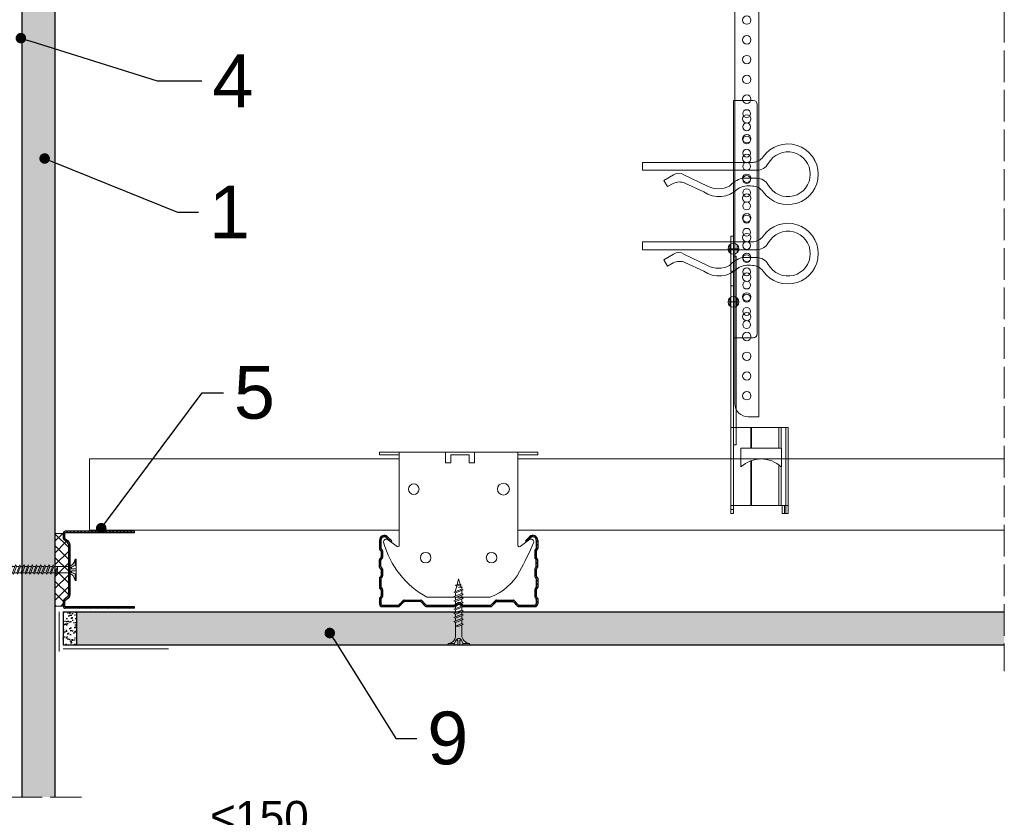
# Model space of a CAD drawing. Header units: millimetres. Extents: x -1515 to 3051, y -92 to 2830.
# Tile 29 of 30: x 2628 to 3001, y 2329 to 2631. Entities that reach past the tile are written whole.
import ezdxf
from ezdxf import colors
from ezdxf.entities.mleader import LeaderData, LeaderLine
from ezdxf.math import Vec2, Vec3

# ---------------------------------------------------------------- set-up
doc = ezdxf.new("R2010")
doc.units = ezdxf.units.MM
doc.linetypes.add('ACAD_ISO02W100', pattern=[15, 12, -3])
for name, color, linetype, lineweight in [('_RIGIPS AKCESORIA', 7, 'Continuous', 18), ('_RIGIPS G-K', 7, 'Continuous', 25), ('_RIGIPS PROFIL', 7, 'Continuous', 18), ('KRESKOWANIE', 7, 'Continuous', 9), ('PRZERYWANA', 7, 'ACAD_ISO02W100', 9)]:
    doc.layers.add(name, color=color, linetype=linetype, lineweight=lineweight)
doc.styles.get("Standard").update_dxf_attribs({"font": 'arial.ttf'})
doc.dimstyles.new('ISO-25', dxfattribs={"dimtxt": 2.5, "dimasz": 2.5, "dimexe": 1.25, "dimexo": 0.625, "dimtad": 1, "dimtxsty": 'Standard', "dimcen": 2.5, "dimadec": 0, "dimazin": 0, "dimtfac": 1, "dimtmove": 0, "dimatfit": 3, "dimfxl": 1, "dimarcsym": 0})

# ---------------------------------------------------------------- blocks, each defined once
blk = doc.blocks.new('TN 25')
at = {"layer": '_RIGIPS AKCESORIA'}
for p, q in [((0, -0.84), (0, 7.16)), ((0, 7.16), (0.46, 7.16)), ((0.46, 4.78), (0, 4.78)), ((0.46, 7.16), (0.46, 4.78)), ((1.77, 3.5), (1.77, 4.2)), ((3.02, 4.46), (8.47, 4.46)), ((7.12, 4.46), (7.12, 3.18)), ((8.03, 2.01), (7.12, 4.46)), ((8.47, 4.46), (8.79, 5)), ((9.61, 1.51), (8.47, 4.46)), ((8.79, 5), (9.93, 2.01)), ((9, 4.46), (10.1, 4.46)), ((10.1, 4.46), (10.41, 5)), ((11.23, 1.51), (10.1, 4.46)), ((10.41, 5), (11.56, 2.01)), ((10.62, 4.46), (11.67, 4.46)), ((11.67, 4.46), (11.99, 5)), ((12.81, 1.51), (11.67, 4.46)), ((11.99, 5), (13.14, 2.01)), ((12.2, 4.46), (13.21, 4.46)), ((13.21, 4.46), (13.52, 5)), ((14.34, 1.51), (13.21, 4.46)), ((13.52, 5), (14.67, 2.01)), ((13.73, 4.46), (14.8, 4.46)), ((14.8, 4.46), (15.12, 5)), ((15.94, 1.51), (14.8, 4.46)), ((15.12, 5), (16.26, 2.01)), ((15.33, 4.46), (16.42, 4.46)), ((16.42, 4.46), (16.73, 5)), ((17.55, 1.51), (16.42, 4.46)), ((16.73, 5), (17.88, 2.01)), ((16.94, 4.46), (17.99, 4.46)), ((17.99, 4.46), (18.31, 5)), ((19.13, 1.51), (17.99, 4.46)), ((18.31, 5), (19.45, 2.01)), ((18.52, 4.46), (19.68, 4.46)), ((19.68, 4.46), (20, 5)), ((20.82, 1.51), (19.68, 4.46)), ((20, 5), (21.14, 2.01)), ((20.21, 4.46), (20.7, 4.46)), ((20.7, 4.46), (22.28, 3.98)), ((22.28, 3.98), (22.56, 4.37)), ((22.7, 2.36), (22.28, 3.98)), ((22.56, 4.37), (23.03, 2.71)), ((22.71, 3.85), (25, 3.24)), ((0, 3.5), (1.77, 3.5)), ((0, 2.83), (1.77, 2.83)), ((0.46, 1.64), (0, 1.64)), ((0.46, -0.84), (0.46, 1.64)), ((1.77, 2.83), (1.77, 2.18)), ((7.49, 2.01), (3.55, 2.01)), ((7.12, 3.18), (7.65, 1.53)), ((7.65, 1.53), (8.03, 2.01)), ((9.41, 2.01), (8.03, 2.01)), ((9.93, 2.01), (9.61, 1.51)), ((11.04, 2.01), (9.93, 2.01)), ((11.56, 2.01), (11.23, 1.51)), ((12.61, 2.01), (11.56, 2.01)), ((13.14, 2.01), (12.81, 1.51)), ((14.15, 2.01), (13.14, 2.01)), ((14.67, 2.01), (14.34, 1.51)), ((15.74, 2.01), (14.67, 2.01)), ((16.26, 2.01), (15.94, 1.51)), ((17.36, 2.01), (16.26, 2.01)), ((17.88, 2.01), (17.55, 1.51)), ((18.93, 2.01), (17.88, 2.01)), ((19.45, 2.01), (19.13, 1.51)), ((19.45, 2.01), (20.62, 2.01)), ((21.14, 2.01), (20.82, 1.51)), ((21.14, 2.01), (21.81, 2.12)), ((21.85, 1.83), (21.67, 3.28)), ((21.67, 3.28), (22.14, 2.4)), ((22.14, 2.4), (21.85, 1.83)), ((22.7, 2.36), (22.14, 2.4)), ((23.03, 2.71), (22.7, 2.36)), ((25, 3.24), (23.03, 2.71)), ((0, -0.84), (0.46, -0.84))]:
    blk.add_line(p, q, dxfattribs=at)
for centre, major_axis, ratio, start_param, end_param in [((3.09, 7.67), (0.17, 3.2), 0.826134, 1.773653, 3.180586), ((-0.04, 0.9), (0, 3.93), 0.848176, -0.720942, -0.151112), ((1.66, 3.18), (0, 0.895), 0.848176, -1.552777, -0.720942), ((3.37, -1.57), (0.28, 3.57), 0.832181, 0.035984, 1.430787), ((-2.73, 15.91), (0, 14.76), 0.848176, 3.399396, 3.475072), ((0.59, 4.62), (0, 2.81), 0.848176, 3.475072, 3.862535), ((1.66, 3.18), (0, 0.895), 0.848176, 3.862535, 4.730408)]:
    blk.add_ellipse(centre, major_axis=major_axis, ratio=ratio, start_param=start_param, end_param=end_param, dxfattribs=at)
blk = doc.blocks.new('CD 60 ULTRASTIL')
h = blk.add_hatch()
h.set_pattern_fill('ANSI31', color=256, scale=0.3, style=0)
h.paths.add_polyline_path([(542.88, 684.5, -0.302776), (543.49, 684.5), (544.54, 683.79, 0.148069), (544.85, 683.7), (555.42, 683.7, 0.198912), (555.81, 683.86), (557.38, 685.44, -0.198912), (557.77, 685.6), (563.59, 685.6, -0.198912), (563.98, 685.44), (565.55, 683.86, 0.198912), (565.94, 683.7), (572.18, 683.7, 0.414214), (573.18, 684.7), (573.18, 686.74, 0.198912), (573.02, 687.12), (572.74, 687.4, -0.198912), (572.58, 687.79), (572.58, 689.87, -0.198912), (572.74, 690.26), (573.02, 690.54, 0.198912), (573.18, 690.93), (573.18, 694.47, 0.198912), (573.02, 694.86), (572.74, 695.14, -0.198912), (572.58, 695.53), (572.58, 697.61, -0.198912), (572.74, 698), (573.02, 698.28, 0.198912), (573.18, 698.67), (573.18, 701.47, 0.198912), (573.02, 701.86), (572.74, 702.14, -0.198912), (572.58, 702.53), (572.58, 704.61, -0.198912), (572.74, 705), (573.02, 705.28, 0.198912), (573.18, 705.67), (573.18, 708.9, 0.666128), (570.12, 710.18), (568.55, 708.63), (568.93, 708.24), (570.5, 709.79, -0.666128), (572.63, 708.9), (572.63, 705.9, -0.198912), (572.47, 705.51), (572.19, 705.23, 0.198912), (572.03, 704.84), (572.03, 702.3, 0.198912), (572.19, 701.91), (572.47, 701.63, -0.198912), (572.63, 701.25), (572.63, 698.9, -0.198912), (572.47, 698.51), (572.19, 698.23, 0.198912), (572.03, 697.84), (572.03, 695.3, 0.198912), (572.19, 694.91), (572.47, 694.63, -0.198912), (572.63, 694.25), (572.63, 691.16, -0.198912), (572.47, 690.77), (572.19, 690.49, 0.198912), (572.03, 690.1), (572.03, 687.56, 0.198912), (572.19, 687.17), (572.47, 686.9, -0.198912), (572.63, 686.51), (572.63, 684.7, -0.414214), (572.18, 684.25), (566.17, 684.25, -0.198912), (565.78, 684.41), (564.2, 685.99, 0.198912), (563.82, 686.15), (557.55, 686.15, 0.198912), (557.16, 685.99), (555.58, 684.41, -0.198912), (555.19, 684.25), (545.01, 684.25, -0.148069), (544.71, 684.34), (543.49, 685.16, 0.302776), (542.88, 685.16), (541.65, 684.34, -0.148069), (541.35, 684.25), (531.17, 684.25, -0.198912), (530.78, 684.41), (529.2, 685.99, 0.198912), (528.82, 686.15), (522.55, 686.15, 0.198912), (522.16, 685.99), (520.58, 684.41, -0.198912), (520.19, 684.25), (514.18, 684.25, -0.414214), (513.73, 684.7), (513.73, 686.51, -0.198912), (513.89, 686.9), (514.17, 687.17, 0.198912), (514.33, 687.56), (514.33, 690.1, 0.198912), (514.17, 690.49), (513.89, 690.77, -0.198912), (513.73, 691.16), (513.73, 694.25, -0.198912), (513.89, 694.63), (514.17, 694.91, 0.198912), (514.33, 695.3), (514.33, 697.84, 0.198912), (514.17, 698.23), (513.89, 698.51, -0.198912), (513.73, 698.9), (513.73, 701.25, -0.198912), (513.89, 701.63), (514.17, 701.91, 0.198912), (514.33, 702.3), (514.33, 704.84, 0.198912), (514.17, 705.23), (513.89, 705.51, -0.198912), (513.73, 705.9), (513.73, 708.9, -0.666128), (515.86, 709.79), (517.43, 708.24), (517.81, 708.63), (516.25, 710.18, 0.666128), (513.18, 708.9), (513.18, 705.67, 0.198912), (513.34, 705.28), (513.62, 705, -0.198912), (513.78, 704.61), (513.78, 702.53, -0.198912), (513.62, 702.14), (513.34, 701.86, 0.198912), (513.18, 701.47), (513.18, 698.67, 0.198912), (513.34, 698.28), (513.62, 698, -0.198912), (513.78, 697.61), (513.78, 695.53, -0.198912), (513.62, 695.14), (513.34, 694.86, 0.198912), (513.18, 694.47), (513.18, 690.93, 0.198912), (513.34, 690.54), (513.62, 690.26, -0.198912), (513.78, 689.87), (513.78, 687.79, -0.198912), (513.62, 687.4), (513.34, 687.12, 0.198912), (513.18, 686.74), (513.18, 684.7, 0.414214), (514.18, 683.7), (520.42, 683.7, 0.198912), (520.81, 683.86), (522.38, 685.44, -0.198912), (522.77, 685.6), (528.59, 685.6, -0.198912), (528.98, 685.44), (530.55, 683.86, 0.198912), (530.94, 683.7), (541.51, 683.7, 0.148069), (541.82, 683.79)])
for p, q in [((515.86, 709.79), (517.43, 708.24)), ((516.25, 710.18), (517.81, 708.63)), ((570.12, 710.18), (568.55, 708.63)), ((570.5, 709.79), (568.93, 708.24)), ((513.18, 708.9), (513.18, 705.67)), ((513.73, 708.9), (513.73, 705.9)), ((517.43, 708.24), (517.81, 708.63)), ((568.93, 708.24), (568.55, 708.63)), ((572.63, 708.9), (572.63, 705.9)), ((573.18, 708.9), (573.18, 705.67)), ((513.34, 705.28), (513.62, 705)), ((513.78, 704.61), (513.78, 702.53)), ((513.89, 705.51), (514.17, 705.23)), ((514.33, 704.84), (514.33, 702.3)), ((572.03, 704.84), (572.03, 702.3)), ((572.47, 705.51), (572.19, 705.23)), ((572.58, 704.61), (572.58, 702.53)), ((573.02, 705.28), (572.74, 705)), ((513.18, 698.67), (513.18, 701.47)), ((513.34, 701.86), (513.62, 702.14)), ((513.73, 698.9), (513.73, 701.25)), ((513.89, 701.63), (514.17, 701.91)), ((513.89, 698.51), (514.17, 698.23)), ((572.47, 701.63), (572.19, 701.91)), ((572.47, 698.51), (572.19, 698.23)), ((572.63, 698.9), (572.63, 701.25)), ((573.02, 701.86), (572.74, 702.14)), ((573.18, 698.67), (573.18, 701.47)), ((513.34, 698.28), (513.62, 698)), ((513.34, 694.86), (513.62, 695.14)), ((513.78, 697.61), (513.78, 695.53)), ((513.89, 694.63), (514.17, 694.91)), ((514.33, 697.84), (514.33, 695.3)), ((572.03, 697.84), (572.03, 695.3)), ((572.47, 694.63), (572.19, 694.91)), ((572.58, 697.61), (572.58, 695.53)), ((573.02, 698.28), (572.74, 698)), ((573.02, 694.86), (572.74, 695.14)), ((513.18, 694.47), (513.18, 690.93)), ((513.73, 694.25), (513.73, 691.16)), ((572.63, 694.25), (572.63, 691.16)), ((573.18, 694.47), (573.18, 690.93)), ((513.34, 690.54), (513.62, 690.26)), ((513.34, 687.12), (513.62, 687.4)), ((513.78, 689.87), (513.78, 687.79)), ((513.89, 690.77), (514.17, 690.49)), ((514.33, 690.1), (514.33, 687.56)), ((572.03, 690.1), (572.03, 687.56)), ((572.47, 690.77), (572.19, 690.49)), ((572.58, 689.87), (572.58, 687.79)), ((573.02, 690.54), (572.74, 690.26)), ((573.02, 687.12), (572.74, 687.4)), ((513.18, 686.74), (513.18, 684.7)), ((513.73, 686.51), (513.73, 684.7)), ((513.89, 686.9), (514.17, 687.17)), ((514.18, 684.25), (520.19, 684.25)), ((514.18, 683.7), (520.42, 683.7)), ((520.58, 684.41), (522.16, 685.99)), ((520.81, 683.86), (522.38, 685.44)), ((522.55, 686.15), (528.82, 686.15)), ((528.59, 685.6), (522.77, 685.6)), ((530.55, 683.86), (528.98, 685.44)), ((530.78, 684.41), (529.2, 685.99)), ((530.94, 683.7), (541.51, 683.7)), ((531.17, 684.25), (541.35, 684.25)), ((541.65, 684.34), (542.88, 685.16)), ((541.82, 683.79), (542.88, 684.5)), ((544.71, 684.34), (543.49, 685.16)), ((544.54, 683.79), (543.49, 684.5)), ((544.85, 683.7), (555.42, 683.7)), ((545.01, 684.25), (555.19, 684.25)), ((555.58, 684.41), (557.16, 685.99)), ((555.81, 683.86), (557.38, 685.44)), ((557.55, 686.15), (563.82, 686.15)), ((557.77, 685.6), (563.59, 685.6)), ((565.55, 683.86), (563.98, 685.44)), ((565.78, 684.41), (564.2, 685.99)), ((565.94, 683.7), (572.18, 683.7)), ((566.17, 684.25), (572.18, 684.25)), ((572.47, 686.9), (572.19, 687.17)), ((572.63, 686.51), (572.63, 684.7)), ((573.18, 686.74), (573.18, 684.7))]:
    blk.add_line(p, q)
for centre, radius, start, end in [((514.98, 708.9), 1.8, 45.3251, 180), ((514.98, 708.9), 1.25, 45.3251, 180), ((571.38, 708.9), 1.8, 360, 134.6749), ((571.38, 708.9), 1.25, 360, 134.6749), ((513.73, 705.67), 0.55, 180, 225), ((513.23, 704.61), 0.55, 0, 45), ((513.23, 702.53), 0.55, 315, 0), ((514.28, 705.9), 0.55, 180, 225), ((513.78, 704.84), 0.55, 0, 45), ((513.78, 702.3), 0.55, 315, 0), ((572.58, 704.84), 0.55, 135, 180), ((572.58, 702.3), 0.55, 180, 225), ((572.08, 705.9), 0.55, 315, 0), ((573.13, 704.61), 0.55, 135, 180), ((573.13, 702.53), 0.55, 180, 225), ((572.63, 705.67), 0.55, 315, 0), ((513.73, 701.47), 0.55, 135, 180), ((513.73, 698.67), 0.55, 180, 225), ((514.28, 701.25), 0.55, 135, 180), ((514.28, 698.9), 0.55, 180, 225), ((572.08, 701.25), 0.55, 0, 45), ((572.08, 698.9), 0.55, 315, 0), ((572.63, 701.47), 0.55, 0, 45), ((572.63, 698.67), 0.55, 315, 0), ((513.73, 694.47), 0.55, 135, 180), ((513.23, 697.61), 0.55, 360, 45), ((513.23, 695.53), 0.55, 315, 0), ((513.78, 697.84), 0.55, 0, 45), ((513.78, 695.3), 0.55, 315, 0), ((572.58, 697.84), 0.55, 135, 180), ((572.58, 695.3), 0.55, 180, 225), ((573.13, 697.61), 0.55, 135, 180), ((573.13, 695.53), 0.55, 180, 225), ((572.63, 694.47), 0.55, 0, 45), ((514.28, 694.25), 0.55, 135, 180), ((514.28, 691.16), 0.55, 180, 225), ((572.08, 694.25), 0.55, 0, 45), ((572.08, 691.16), 0.55, 315, 0), ((513.73, 690.93), 0.55, 180, 225), ((513.23, 689.87), 0.55, 0, 45), ((513.23, 687.79), 0.55, 315, 0), ((513.78, 690.1), 0.55, 360, 45), ((513.78, 687.56), 0.55, 315, 360), ((572.58, 690.1), 0.55, 135, 180), ((572.58, 687.56), 0.55, 180, 225), ((573.13, 689.87), 0.55, 135, 180), ((573.13, 687.79), 0.55, 180, 225), ((572.63, 690.93), 0.55, 315, 0), ((513.73, 686.74), 0.55, 135, 180), ((514.18, 684.7), 1, 180, 270), ((514.28, 686.51), 0.55, 135, 180), ((514.18, 684.7), 0.45, 180, 270), ((520.19, 684.8), 0.55, 270, 315), ((520.42, 684.25), 0.55, 270, 315), ((522.55, 685.6), 0.55, 90, 135), ((522.77, 685.05), 0.55, 90, 135), ((528.59, 685.05), 0.55, 45, 90), ((528.82, 685.6), 0.55, 45, 90), ((530.94, 684.25), 0.55, 225, 270), ((531.17, 684.8), 0.55, 225, 270), ((541.35, 684.8), 0.55, 270, 303.6901), ((541.51, 684.25), 0.55, 270, 303.6901), ((543.18, 684.7), 0.55, 56.3099, 123.6901), ((543.18, 684.04), 0.55, 56.3099, 123.6901), ((544.85, 684.25), 0.55, 236.3099, 270), ((545.01, 684.8), 0.55, 236.3099, 270), ((555.19, 684.8), 0.55, 270, 315), ((555.42, 684.25), 0.55, 270, 315), ((557.55, 685.6), 0.55, 90, 135), ((557.77, 685.05), 0.55, 90, 135), ((563.59, 685.05), 0.55, 45, 90), ((563.82, 685.6), 0.55, 45, 90), ((565.94, 684.25), 0.55, 225, 270), ((566.17, 684.8), 0.55, 225, 270), ((572.18, 684.7), 1, 270, 0), ((572.18, 684.7), 1, 270, 360), ((572.18, 684.7), 0.45, 270, 360), ((572.08, 686.51), 0.55, 360, 45), ((572.63, 686.74), 0.55, 360, 45)]:
    blk.add_arc(centre, radius, start, end)
blk = doc.blocks.new('Lacznik krzyzowy (widok2)')
at = {"layer": '_RIGIPS AKCESORIA'}
for p, q in [((94.8, 91.5, 218.36), (94.8, 90.5, 218.36)), ((94.8, 91.5, 218.36), (154.8, 91.5, 218.36)), ((94.8, 90.5, 218.36), (102.3, 90.5, 218.36)), ((102.3, 56.15, 218.36), (102.3, 91.5, 218.36)), ((119.8, 91.5, 218.36), (119.8, 87.5, 218.36)), ((130.8, 91.5, 218.36), (119.8, 91.5, 218.36)), ((121.8, 87.5, 218.36), (121.8, 90.5, 218.36)), ((121.8, 90.5, 218.36), (128.85, 90.5, 218.36)), ((128.85, 90.5, 218.36), (128.85, 87.5, 218.36)), ((130.85, 91.5, 218.36), (130.85, 87.5, 218.36)), ((147.3, 91.5, 218.36), (147.3, 56.15, 218.36)), ((154.8, 90.5, 218.36), (147.3, 90.5, 218.36)), ((154.8, 91.5, 218.36), (154.8, 90.5, 218.36)), ((119.8, 87.5, 218.36), (121.8, 87.5, 218.36)), ((128.85, 87.5, 218.36), (130.85, 87.5, 218.36)), ((97.87, 58.35, 218.36), (101.51, 55.74, 218.36)), ((148.09, 55.74, 218.36), (151.73, 58.35, 218.36)), ((136.8, 36.5, 218.36), (112.81, 36.5, 218.36))]:
    blk.add_line(p, q, dxfattribs=at)
for centre, radius in [((107.8, 77.5, 218.36), 2), ((141.8, 77.5, 218.36), 2.24), ((112.3, 51.5, 218.36), 2), ((137.3, 51.5, 218.36), 2)]:
    blk.add_circle(centre, radius, dxfattribs=at)
for centre, radius, start, end in [((97.29, 57.53, 218.36), 1, 122.1388, 189.8152), ((129.23, 66.45, 218.36), 34.16, 195.4351, 241.2658), ((97.29, 57.53, 218.36), 1, 54.4623, 122.1388), ((101.8, 56.15, 218.36), 0.5, 234.4623, 0), ((147.8, 56.15, 218.36), 0.5, 180, 305.5377), ((20.47, 114.78, 218.36), 144.71, 331.7398, 336.6225), ((152.32, 57.53, 218.36), 1, 350.1848, 125.5377), ((129.12, 56.49, 218.36), 21.41, 291.013, 331.4749)]:
    blk.add_arc(centre, radius, start, end, dxfattribs=at)
blk = doc.blocks.new('UD 30 ULTRASTIL')
h = blk.add_hatch()
h.set_pattern_fill('ANSI31', color=256, scale=0.3, style=0)
h.paths.add_polyline_path([(684.71, 712.9), (658.51, 712.9, 0.414214), (657.71, 712.1), (657.71, 710.25, 0.236068), (658.03, 709.61), (659.39, 708.59, -0.236068), (659.71, 707.95), (659.71, 688.65, -0.236068), (659.39, 688.01), (658.03, 686.99, 0.236068), (657.71, 686.35), (657.71, 684.5, 0.414214), (658.51, 683.7), (684.71, 683.7), (684.71, 684.25), (658.51, 684.25, -0.414214), (658.26, 684.5), (658.26, 686.35, -0.236068), (658.36, 686.55), (659.72, 687.57, 0.236068), (660.26, 688.65), (660.26, 707.95, 0.236068), (659.72, 709.03), (658.36, 710.05, -0.236068), (658.26, 710.25), (658.26, 712.1, -0.414214), (658.51, 712.35), (684.71, 712.35)])
for p, q in [((657.71, 712.1), (657.71, 710.25)), ((658.26, 712.1), (658.26, 710.25)), ((659.72, 709.03), (658.36, 710.05)), ((684.71, 712.9), (658.51, 712.9)), ((684.71, 712.35), (658.51, 712.35)), ((684.71, 712.35), (684.71, 712.9)), ((659.39, 708.59), (658.03, 709.61)), ((659.71, 707.95), (659.71, 688.65)), ((660.26, 707.95), (660.26, 688.65)), ((659.39, 688.01), (658.03, 686.99)), ((659.72, 687.57), (658.36, 686.55)), ((657.71, 686.35), (657.71, 684.5)), ((658.26, 686.35), (658.26, 684.5)), ((684.71, 684.25), (658.51, 684.25)), ((684.71, 683.7), (658.51, 683.7)), ((684.71, 683.7), (684.71, 684.25))]:
    blk.add_line(p, q)
for centre, radius, start, end in [((658.51, 712.1), 0.8, 90, 180), ((658.51, 710.25), 0.8, 180, 233.1301), ((658.51, 712.1), 0.25, 90, 180), ((658.51, 710.25), 0.25, 180, 233.1301), ((658.91, 707.95), 0.8, 0, 53.1301), ((658.91, 707.95), 1.35, 0, 53.1301), ((658.91, 688.65), 0.8, 306.8699, 0), ((658.91, 688.65), 1.35, 306.8699, 0), ((658.51, 686.35), 0.8, 126.8699, 180), ((658.51, 684.5), 0.8, 180, 270), ((658.51, 686.35), 0.25, 126.8699, 180), ((658.51, 684.5), 0.25, 180, 270)]:
    blk.add_arc(centre, radius, start, end)
blk = doc.blocks.new('wieszak noniuszowy bok')
at = {"layer": '_RIGIPS AKCESORIA', "lineweight": 0}
for p, q in [((1392.48, 5181.36), (1399.98, 5181.36)), ((1399.98, 5024.65), (1399.98, 5181.36)), ((1390.98, 5092.86), (1390.98, 5179.86)), ((1399.98, 5129.95), (1399.97, 5129.95)), ((1399.98, 5129.95), (1401, 5129.95)), ((1401, 5129.95), (1401, 5024.65)), ((1401, 5129.95), (1401, 5129.95)), ((1398.54, 5126.58), (1398.54, 5123.65)), ((1399.98, 5126.06), (1399.98, 5102.02)), ((1401.42, 5126.58), (1401.42, 5123.65)), ((1398.96, 5122.28), (1399.98, 5122.28)), ((1398.96, 5122.28), (1399.98, 5122.28)), ((1398.96, 5122.28), (1398.96, 5050.72)), ((1399.98, 5116.66), (1401, 5116.66)), ((1399.98, 5116.63), (1399.98, 5116.66)), ((1399.98, 5116.66), (1399.98, 5116.63)), ((1399.98, 5116.62), (1399.98, 5116.63)), ((1399.98, 5116.63), (1399.98, 5116.56)), ((1399.98, 5116.55), (1399.98, 5116.63)), ((1399.98, 5116.63), (1399.98, 5116.55)), ((1399.98, 5116.55), (1399.98, 5116.62)), ((1399.98, 5116.56), (1399.98, 5116.43)), ((1399.98, 5116.42), (1399.98, 5116.55)), ((1399.98, 5116.41), (1399.98, 5116.55)), ((1399.98, 5116.55), (1399.98, 5116.41)), ((1399.98, 5116.43), (1399.98, 5116.25)), ((1399.98, 5116.24), (1399.98, 5116.42)), ((1399.98, 5116.21), (1399.98, 5116.41)), ((1399.98, 5116.41), (1399.98, 5116.21)), ((1399.98, 5116.25), (1399.98, 5116.01)), ((1399.98, 5116), (1399.98, 5116.24)), ((1399.98, 5115.97), (1399.98, 5116.21)), ((1399.98, 5116.21), (1399.98, 5115.97)), ((1399.98, 5116.01), (1399.98, 5115.74)), ((1399.98, 5115.71), (1399.98, 5116)), ((1399.98, 5115.69), (1399.98, 5115.97)), ((1399.98, 5115.97), (1399.98, 5115.69)), ((1399.98, 5115.74), (1399.98, 5115.41)), ((1399.98, 5115.38), (1399.98, 5115.71)), ((1399.98, 5115.37), (1399.98, 5115.69)), ((1399.98, 5115.69), (1399.98, 5115.37)), ((1399.98, 5115.41), (1399.98, 5115.05)), ((1399.98, 5115.02), (1399.98, 5115.38)), ((1399.98, 5115.02), (1399.98, 5115.37)), ((1399.98, 5115.37), (1399.98, 5115.02)), ((1399.98, 5115.05), (1399.98, 5114.67)), ((1399.98, 5114.65), (1399.98, 5115.02)), ((1399.98, 5114.64), (1399.98, 5115.02)), ((1399.98, 5115.02), (1399.98, 5114.64)), ((1399.98, 5114.67), (1399.98, 5114.28)), ((1399.98, 5114.25), (1399.98, 5114.65)), ((1399.98, 5114.25), (1399.98, 5114.64)), ((1399.98, 5114.64), (1399.98, 5114.25)), ((1399.98, 5114.28), (1399.98, 5113.88)), ((1399.98, 5113.85), (1399.98, 5114.25)), ((1399.98, 5113.84), (1399.98, 5114.25)), ((1399.98, 5114.25), (1399.98, 5113.84)), ((1399.98, 5113.88), (1399.98, 5113.48)), ((1399.98, 5113.46), (1399.98, 5113.85)), ((1399.98, 5113.84), (1399.98, 5113.44)), ((1399.98, 5113.44), (1399.98, 5113.84)), ((1399.98, 5113.48), (1399.98, 5113.1)), ((1399.98, 5113.07), (1399.98, 5113.46)), ((1399.98, 5113.44), (1399.98, 5113.06)), ((1399.98, 5113.06), (1399.98, 5113.44)), ((1399.98, 5113.1), (1399.98, 5112.75)), ((1399.98, 5112.72), (1399.98, 5113.07)), ((1399.98, 5113.06), (1399.98, 5112.68)), ((1399.98, 5112.68), (1399.98, 5113.06)), ((1399.98, 5112.75), (1399.98, 5112.42)), ((1399.98, 5112.4), (1399.98, 5112.72)), ((1399.98, 5112.68), (1399.98, 5112.33)), ((1399.98, 5112.33), (1399.98, 5112.68)), ((1399.98, 5112.42), (1399.98, 5112.14)), ((1399.98, 5112.12), (1399.98, 5112.4)), ((1399.98, 5112.33), (1399.98, 5112)), ((1399.98, 5112), (1399.98, 5112.33)), ((1399.98, 5112.14), (1399.98, 5111.9)), ((1399.98, 5111.89), (1399.98, 5112.12)), ((1399.98, 5112), (1399.98, 5111.72)), ((1399.98, 5111.72), (1399.98, 5112)), ((1399.98, 5111.9), (1399.98, 5111.72)), ((1399.98, 5111.72), (1399.98, 5111.89)), ((1399.98, 5111.72), (1399.98, 5111.6)), ((1399.98, 5111.59), (1399.98, 5111.72)), ((1399.98, 5111.72), (1399.98, 5111.48)), ((1399.98, 5111.48), (1399.98, 5111.72)), ((1399.98, 5111.6), (1399.98, 5111.54)), ((1399.98, 5111.53), (1399.98, 5111.59)), ((1399.98, 5111.54), (1399.98, 5111.53)), ((1399.98, 5111.48), (1399.98, 5111.29)), ((1399.98, 5111.29), (1399.98, 5111.48)), ((1399.98, 5111.29), (1399.98, 5111.15)), ((1399.98, 5111.15), (1399.98, 5111.29)), ((1399.98, 5111.15), (1399.98, 5111.06)), ((1399.98, 5111.06), (1399.98, 5111.15)), ((1399.98, 5111.06), (1399.98, 5111.04)), ((1399.98, 5111.04), (1399.98, 5111.06)), ((1399.98, 5111.04), (1401, 5111.04)), ((1398.54, 5106.42), (1398.54, 5103.49)), ((1401.42, 5106.42), (1401.42, 5103.49)), ((1399.98, 5102.02), (1399.98, 5102.1)), ((1399.98, 5091.36), (1392.48, 5091.36)), ((1400.98, 5057.36), (1379.24, 5057.36)), ((1379.24, 5057.36), (1379.24, 5024.65)), ((1380.12, 5057.36), (1380.12, 5024.65)), ((1381.9, 5057.36), (1381.9, 5049.5)), ((1382.79, 5057.36), (1382.79, 5049.5)), ((1393.13, 5057.36), (1393.13, 5049.5)), ((1393.4, 5057.36), (1393.4, 5049.5)), ((1400.98, 5057.36), (1401, 5057.36)), ((1401, 5057.36), (1400.98, 5057.36)), ((1398.96, 5050.72), (1399.98, 5050.72)), ((1381.81, 5042.35), (1381.81, 5049.5)), ((1397.14, 5049.5), (1381.81, 5049.5)), ((1397.14, 5042.35), (1397.14, 5049.5)), ((1381.9, 5042.43), (1381.9, 5027.72)), ((1382.79, 5043.18), (1382.79, 5027.72)), ((1393.13, 5044.79), (1393.13, 5027.72)), ((1393.4, 5044.69), (1393.4, 5027.72)), ((1379.24, 5027.72), (1401, 5027.72)), ((1380.57, 5027.72), (1380.57, 5024.65)), ((1381.46, 5024.65), (1381.46, 5027.72)), ((1379.24, 5024.65), (1381.46, 5024.65)), ((1399.98, 5026.19), (1401, 5026.19)), ((1401, 5024.65), (1399.98, 5024.65))]:
    blk.add_line(p, q, dxfattribs=at)
at = {"layer": '_RIGIPS AKCESORIA'}
for p, q in [((1397.92, 5125.12), (1402.03, 5125.12)), ((1397.92, 5104.96), (1402.03, 5104.96))]:
    blk.add_line(p, q, dxfattribs=at)
for centre, radius in [((1394.98, 5176.36), 1.5), ((1394.98, 5171.36), 1.5), ((1394.98, 5166.36), 1.5), ((1394.98, 5161.36), 1.5), ((1394.98, 5156.36), 1.5), ((1394.98, 5151.36), 1.5), ((1394.98, 5146.36), 1.5), ((1394.98, 5141.36), 1.5), ((1394.98, 5136.36), 1.5), ((1394.98, 5131.36), 1.5), ((1394.98, 5126.36), 1.5), ((1399.98, 5125.12), 2.06), ((1394.98, 5121.36), 1.5), ((1394.98, 5116.36), 1.5), ((1394.98, 5111.36), 1.5), ((1394.98, 5106.36), 1.5), ((1399.98, 5104.96), 2.06), ((1394.98, 5101.36), 1.5), ((1394.98, 5096.36), 1.5)]:
    blk.add_circle(centre, radius, dxfattribs=at)
at = {"layer": '_RIGIPS AKCESORIA', "lineweight": 0}
for centre, start, end in [((1392.48, 5179.86), 90, 180), ((1392.48, 5092.86), 180, 270)]:
    blk.add_arc(centre, 1.5, start, end, dxfattribs=at)
at = {"layer": '_RIGIPS AKCESORIA'}
blk.add_arc((1389.48, 5034.29), 11.12, 46.445, 133.4017, dxfattribs=at)
blk = doc.blocks.new('klamra')
at = {"layer": '_RIGIPS AKCESORIA'}
for p, q in [((6828.19, 2764.92), (6828.19, 2806.53)), ((6831.19, 2764.92), (6831.19, 2808.19)), ((6834.19, 2802.92), (6834.19, 2808.19)), ((6832.87, 2780.55), (6837.19, 2789.57)), ((6839.31, 2788.09), (6836.06, 2780.95)), ((6832.86, 2776.63), (6835, 2772.92)), ((6836.19, 2776.54), (6837.38, 2774.29)), ((6835, 2772.92), (6837.38, 2774.29)), ((6831.19, 2764.92), (6828.19, 2764.92))]:
    blk.add_line(p, q, dxfattribs=at)
for centre, radius, start, end in [((6832.69, 2820.02), 11.5, 305.1527, 234.8473), ((6832.69, 2820.02), 8.5, 298.7822, 241.2178), ((6826.19, 2808.19), 5, 0, 61.2178), ((6839.19, 2808.19), 5, 118.7822, 180), ((6823.19, 2806.53), 5, 0, 54.8473), ((6842.19, 2806.53), 5, 125.1527, 180), ((6845.23, 2805.18), 8.16, 170.4436, 210.2847), ((6843.93, 2805.32), 10.09, 195.2653, 228.1308), ((6829.23, 2793.69), 8.97, 332.6387, 27.3613), ((6831.19, 2793.92), 10, 324.3132, 45.573), ((6835.87, 2778.58), 3.59, 146.8414, 212.9715), ((6840.61, 2778.88), 5, 155.5109, 207.8622)]:
    blk.add_arc(centre, radius, start, end, dxfattribs=at)
blk = doc.blocks.new('noniusz gorny')
at = {"layer": '_RIGIPS AKCESORIA'}
for p, q in [((1619.18, 5099.69), (1619.18, 5389.69)), ((1670.18, 5388.69), (1670.18, 5389.69)), ((1620.18, 5388.69), (1628.18, 5388.69)), ((1620.18, 5388.69), (1628.18, 5368.79)), ((1630.21, 5387.39), (1628.18, 5388.69)), ((1630.21, 5387.39), (1648.47, 5387.39)), ((1648.47, 5387.39), (1651.34, 5388.69)), ((1651.34, 5388.69), (1670.18, 5388.69)), ((1628.18, 5104.69), (1628.18, 5368.79)), ((1623.18, 5099.69), (1619.18, 5099.69))]:
    blk.add_line(p, q, dxfattribs=at)
at = {"layer": '_RIGIPS AKCESORIA', "linetype": 'Continuous'}
blk.add_line((1670.18, 5389.69), (1619.18, 5389.69), dxfattribs=at)
at = {"layer": '_RIGIPS AKCESORIA'}
for centre in [(1623.73, 5340.19), (1623.73, 5332.69), (1623.73, 5325.19), (1623.73, 5317.69), (1623.73, 5310.19), (1623.73, 5302.69), (1623.73, 5295.19), (1623.73, 5287.69), (1623.73, 5280.19), (1623.73, 5272.69), (1623.73, 5265.19), (1623.73, 5257.69), (1623.73, 5250.19), (1623.73, 5242.69), (1623.73, 5235.19), (1623.73, 5227.69), (1623.73, 5220.19), (1623.73, 5212.69), (1623.73, 5205.19), (1623.73, 5197.69), (1623.73, 5190.19), (1623.73, 5182.69), (1623.73, 5175.19), (1623.73, 5167.69), (1623.73, 5160.19), (1623.73, 5152.69), (1623.73, 5145.19), (1623.73, 5137.69), (1623.73, 5130.19), (1623.73, 5122.69), (1623.73, 5115.19), (1623.73, 5107.69)]:
    blk.add_circle(centre, 1.6, dxfattribs=at)
blk.add_arc((1623.18, 5104.69), 5, 270, 0, dxfattribs=at)
blk = doc.blocks.new('TN 35')
at = {"layer": '_RIGIPS AKCESORIA'}
for p, q in [((0, -0.84), (0, 7.16)), ((0, 7.16), (0.46, 7.16)), ((0.46, 4.78), (0, 4.78)), ((0.46, 7.16), (0.46, 4.78)), ((1.77, 3.5), (1.77, 4.2)), ((3.02, 4.46), (8.47, 4.46)), ((7.12, 4.46), (7.12, 3.18)), ((8.03, 2.01), (7.12, 4.46)), ((8.47, 4.46), (8.79, 5)), ((9.61, 1.51), (8.47, 4.46)), ((8.79, 5), (9.93, 2.01)), ((9, 4.46), (10.1, 4.46)), ((10.1, 4.46), (10.41, 5)), ((11.23, 1.51), (10.1, 4.46)), ((10.41, 5), (11.56, 2.01)), ((10.62, 4.46), (11.67, 4.46)), ((11.67, 4.46), (11.99, 5)), ((12.81, 1.51), (11.67, 4.46)), ((11.99, 5), (13.14, 2.01)), ((12.2, 4.46), (13.21, 4.46)), ((13.21, 4.46), (13.52, 5)), ((14.34, 1.51), (13.21, 4.46)), ((13.52, 5), (14.67, 2.01)), ((13.73, 4.46), (14.8, 4.46)), ((14.8, 4.46), (15.12, 5)), ((15.94, 1.51), (14.8, 4.46)), ((15.12, 5), (16.26, 2.01)), ((15.33, 4.46), (16.42, 4.46)), ((16.42, 4.46), (16.73, 5)), ((17.55, 1.51), (16.42, 4.46)), ((16.73, 5), (17.88, 2.01)), ((16.94, 4.46), (17.99, 4.46)), ((17.99, 4.46), (18.31, 5)), ((19.13, 1.51), (17.99, 4.46)), ((18.31, 5), (19.45, 2.01)), ((18.52, 4.46), (19.57, 4.46)), ((19.57, 4.46), (19.88, 5)), ((20.7, 1.51), (19.57, 4.46)), ((19.88, 5), (21.03, 2.01)), ((20.09, 4.46), (21.14, 4.46)), ((21.14, 4.46), (21.46, 5)), ((22.28, 1.51), (21.14, 4.46)), ((21.46, 5), (22.6, 2.01)), ((21.67, 4.46), (22.72, 4.46)), ((22.72, 4.46), (23.03, 5)), ((23.85, 1.51), (22.72, 4.46)), ((23.03, 5), (24.18, 2.01)), ((23.24, 4.46), (24.29, 4.46)), ((24.29, 4.46), (24.61, 5)), ((25.43, 1.51), (24.29, 4.46)), ((24.61, 5), (25.75, 2.01)), ((24.81, 4.46), (25.87, 4.46)), ((25.87, 4.46), (26.18, 5)), ((27, 1.51), (25.87, 4.46)), ((26.18, 5), (27.33, 2.01)), ((26.39, 4.46), (27.44, 4.46)), ((27.44, 4.46), (27.76, 5)), ((28.58, 1.51), (27.44, 4.46)), ((27.76, 5), (28.9, 2.01)), ((27.96, 4.46), (29.13, 4.46)), ((29.13, 4.46), (29.45, 5)), ((30.27, 1.51), (29.13, 4.46)), ((29.45, 5), (30.59, 2.01)), ((29.65, 4.46), (30.15, 4.46)), ((30.15, 4.46), (31.73, 3.98)), ((31.73, 3.98), (32.01, 4.37)), ((32.15, 2.36), (31.73, 3.98)), ((32.01, 4.37), (32.48, 2.71)), ((32.16, 3.85), (35, 3.24)), ((0, 3.5), (1.77, 3.5)), ((0, 2.83), (1.77, 2.83)), ((0.46, 1.64), (0, 1.64)), ((0.46, -0.84), (0.46, 1.64)), ((1.77, 2.83), (1.77, 2.18)), ((7.49, 2.01), (3.55, 2.01)), ((7.12, 3.18), (7.65, 1.53)), ((7.65, 1.53), (8.03, 2.01)), ((9.41, 2.01), (8.03, 2.01)), ((9.93, 2.01), (9.61, 1.51)), ((11.04, 2.01), (9.93, 2.01)), ((11.56, 2.01), (11.23, 1.51)), ((12.61, 2.01), (11.56, 2.01)), ((13.14, 2.01), (12.81, 1.51)), ((14.15, 2.01), (13.14, 2.01)), ((14.67, 2.01), (14.34, 1.51)), ((15.74, 2.01), (14.67, 2.01)), ((16.26, 2.01), (15.94, 1.51)), ((17.36, 2.01), (16.26, 2.01)), ((17.88, 2.01), (17.55, 1.51)), ((18.93, 2.01), (17.84, 2.01)), ((19.45, 2.01), (19.13, 1.51)), ((20.51, 2.01), (19.41, 2.01)), ((21.03, 2.01), (20.7, 1.51)), ((22.08, 2.01), (20.99, 2.01)), ((22.6, 2.01), (22.28, 1.51)), ((23.66, 2.01), (22.56, 2.01)), ((24.18, 2.01), (23.85, 1.51)), ((25.23, 2.01), (24.14, 2.01)), ((25.75, 2.01), (25.43, 1.51)), ((26.81, 2.01), (25.71, 2.01)), ((27.33, 2.01), (27, 1.51)), ((28.38, 2.01), (27.33, 2.01)), ((28.9, 2.01), (28.58, 1.51)), ((28.9, 2.01), (30.07, 2.01)), ((30.59, 2.01), (30.27, 1.51)), ((30.59, 2.01), (31.26, 2.12)), ((31.3, 1.83), (31.12, 3.28)), ((31.12, 3.28), (31.59, 2.4)), ((31.59, 2.4), (31.3, 1.83)), ((32.15, 2.36), (31.59, 2.4)), ((32.48, 2.71), (32.15, 2.36)), ((35, 3.24), (32.48, 2.71)), ((0, -0.84), (0.46, -0.84))]:
    blk.add_line(p, q, dxfattribs=at)
for centre, major_axis, ratio, start_param, end_param in [((3.09, 7.67), (0.17, 3.2), 0.826134, 1.773653, 3.180586), ((-0.04, 0.9), (0, 3.93), 0.848176, -0.720942, -0.151112), ((1.66, 3.18), (0, 0.895), 0.848176, -1.552777, -0.720942), ((3.37, -1.57), (0.28, 3.57), 0.832181, 0.035984, 1.430787), ((-2.73, 15.91), (0, 14.76), 0.848176, 3.399396, 3.475072), ((0.59, 4.62), (0, 2.81), 0.848176, 3.475072, 3.862535), ((1.66, 3.18), (0, 0.895), 0.848176, 3.862535, 4.730408)]:
    blk.add_ellipse(centre, major_axis=major_axis, ratio=ratio, start_param=start_param, end_param=end_param, dxfattribs=at)
blk = doc.blocks.new('_Dot')
at = {"color": 0, "linetype": 'ByBlock', "lineweight": -2}
blk.add_line((-0.5, 0), (-1, 0), dxfattribs=at)
at = {"color": 0, "linetype": 'ByBlock', "const_width": 0.5}
blk.add_lwpolyline([(-0.25, 0, 1), (0.25, 0, 1)], format="xyb", close=True, dxfattribs=at)
blk = doc.blocks.new('_ArchTick')
at = {"color": 0, "linetype": 'ByBlock', "const_width": 0.15}
blk.add_lwpolyline([(-0.5, -0.5), (0.5, 0.5)], dxfattribs=at)
blk = doc.blocks.new('*D34')
at = {"layer": 'Defpoints', "color": 0, "transparency": 16777216}
for p in [(2642.39, 2420.56), (2795.39, 2420.56), (2642.39, 2318.79)]:
    blk.add_point(p, dxfattribs=at)
at = {"layer": 'KRESKOWANIE', "color": 0, "lineweight": -2, "transparency": 16777216}
for p, q in [((2642.39, 2319.79), (2642.39, 2317.54)), ((2795.39, 2319.79), (2795.39, 2317.54)), ((2795.39, 2318.79), (2642.39, 2318.79))]:
    blk.add_line(p, q, dxfattribs=at)
at = {"layer": 'KRESKOWANIE', "color": 0, "lineweight": -2, "transparency": 16777216, "xscale": 5, "yscale": 5, "zscale": 5, "rotation": 180}
blk.add_blockref('_ArchTick', (2642.39, 2318.79), dxfattribs=at)
at = {"layer": 'KRESKOWANIE', "color": 0, "lineweight": -2, "transparency": 16777216, "xscale": 5, "yscale": 5, "zscale": 5}
blk.add_blockref('_ArchTick', (2795.39, 2318.79), dxfattribs=at)
at = {"layer": 'KRESKOWANIE', "color": 0, "transparency": 16777216, "insert": (2718.89, 2328.92), "char_height": 12, "attachment_point": 5}
blk.add_mtext('≤150', dxfattribs=at)

msp = doc.modelspace()

# ---------------------------------------------------------------- hatches: boundary and pattern name
at = {"layer": '_RIGIPS AKCESORIA'}
h = msp.add_hatch(dxfattribs=at)
h.set_pattern_fill('ANSI37', color=256, style=0)
h.set_pattern_definition([(45, (586.109, 980.1075), (-2.245064, 2.245064), []), (135, (586.109, 980.1075), (-2.245064, -2.245064), [])])
h.paths.add_polyline_path([(2646.312, 2432.309, 0.236068), (2645.992, 2432.949), (2644.632, 2433.969, -0.236068), (2644.312, 2434.609), (2644.312, 2436.459), (2641.312, 2436.459), (2641.312, 2408.859), (2644.312, 2408.859), (2644.312, 2410.709, -0.236068), (2644.632, 2411.349), (2645.992, 2412.369, 0.236068), (2646.312, 2413.009)])
at = {"layer": '_RIGIPS G-K'}
h = msp.add_hatch(dxfattribs=at)
h.set_pattern_fill('AR-SAND', color=256, scale=0.05, style=0)
h.set_pattern_definition([(322.5, (629.7755, 3497.0926), (-0.0800016, -2.4470662), [0, -1.9304, 0, -2.159, 0, -2.06375]), (352.5, (629.7755, 3497.0926), (2.2476164, -3.5841255), [0, -1.0414, 0, -1.7399, 0, -0.66675]), (32.5, (628.2134, 3497.0926), (3.9549619, -0.007186), [0, -0.635, 0, -2.286, 0, -2.9845]), (42.5, (628.2134, 3497.0926), (3.8177823, -1.1146466), [0, -0.3175, 0, -1.4986, 0, -1.7145])])
h.paths.add_polyline_path([(2644.312, 2394.209), (2649.312, 2394.209), (2649.312, 2406.709), (2644.312, 2406.709)])
h = msp.add_hatch(dxfattribs=at)
h.set_pattern_fill('DOTS', color=256, scale=2, angle=225, style=0)
h.set_pattern_definition([(225, (1059.109, 1007.7575), (1.122532, -3.367596), [0, -3.175])])
h.paths.add_polyline_path([(3001.312, 2394.209), (3001.312, 2406.709), (2649.312, 2406.709), (2649.312, 2394.209)])
at = {"layer": 'KRESKOWANIE'}
h = msp.add_hatch(dxfattribs=at)
h.set_pattern_fill('DOTS', color=256, scale=2, angle=225, style=0)
h.set_pattern_definition([(225, (23.5522, 652.2892), (1.122532, -3.367596), [0, -3.175])])
h.paths.add_polyline_path([(2641.312, 2746.657), (2628.812, 2746.657), (2628.812, 2336.459), (2641.312, 2336.459)])

# ---------------------------------------------------------------- linework, layer by layer
at = {"layer": '_RIGIPS AKCESORIA'}
for p, q in [((2644.312, 2436.459), (2641.312, 2436.459)), ((2644.312, 2408.859), (2641.312, 2408.859)), ((2642.812, 2406.709), (2642.812, 2391.709)), ((2644.312, 2392.709), (2684.312, 2392.709))]:
    msp.add_line(p, q, dxfattribs=at)
at = {"layer": '_RIGIPS G-K'}
for p, q in [((2628.812, 2336.459), (2628.812, 2746.657)), ((2641.312, 2336.459), (2641.312, 2746.657)), ((2644.312, 2406.709), (3001.312, 2406.709)), ((2644.312, 2406.709), (2644.312, 2394.209)), ((2649.312, 2406.709), (2649.312, 2394.209)), ((2644.312, 2394.209), (3001.312, 2394.209))]:
    msp.add_line(p, q, dxfattribs=at)
at = {"layer": '_RIGIPS PROFIL'}
for p, q in [((2771.812, 2464.709), (2654.312, 2464.709)), ((2654.312, 2464.709), (2654.312, 2437.709)), ((3001.312, 2464.709), (2816.812, 2464.709)), ((2771.812, 2437.709), (2654.312, 2437.709)), ((3001.312, 2437.709), (2816.812, 2437.709))]:
    msp.add_line(p, q, dxfattribs=at)
at = {"layer": 'PRZERYWANA'}
for p, q in [((3001.312, 2829.657), (3001.312, 2384.209)), ((2651.312, 2336.459), (2502.312, 2336.459))]:
    msp.add_line(p, q, dxfattribs=at)

# ---------------------------------------------------------------- block references
at = {"color": 253, "xscale": -1}
for name, p in [('noniusz gorny', (4527.32, -2619.036)), ('wieszak noniuszowy bok', (4298.553, -2580.701))]:
    msp.add_blockref(name, p, dxfattribs=at)
at = {"color": 253, "rotation": 270}
for p in [(99.203, 9405.349), (99.203, 9375.252)]:
    msp.add_blockref('klamra', p, dxfattribs=at)
for name, p in [('Lacznik krzyzowy (widok2)', (2669.511, 2375.739, -218.356)), ('UD 30 ULTRASTIL', (1986.598, 1724.357)), ('CD 60 ULTRASTIL', (2251.132, 1725.007))]:
    msp.add_blockref(name, p)
at = {"xscale": -1}
msp.add_blockref('TN 35', (2649.283, 2419.494), dxfattribs=at)
at = {"layer": '_RIGIPS AKCESORIA', "rotation": 90}
msp.add_blockref('TN 25', (2797.555, 2394.209), dxfattribs=at)

# ---------------------------------------------------------------- dimensions: what is measured, and where the dimension line sits
at = {"layer": 'KRESKOWANIE'}
dim = msp.add_linear_dim(base=(2642.387, 2318.793), p1=(2795.387, 2420.557), p2=(2642.387, 2420.557), text='≤150', dimstyle='ISO-25', override={"dimtxt": 12, "dimasz": 5, "dimexo": 4, "dimgap": 4, "dimblk1": 'ArchTick', "dimblk2": 'ArchTick', "dimsah": 1, "dimfxlon": 1}, dxfattribs=at)
dim.commit()
dim.dimension.update_dxf_attribs({"geometry": '*D34', "text_midpoint": (2718.887, 2328.92)})

# ---------------------------------------------------------------- leaders
ml = msp.add_multileader_mtext('Standard', dxfattribs=at)
ml.set_content('4', color=256)
ml.set_leader_properties()
ml.set_arrow_properties(name='DOT')
ml.build(insert=Vec2(0, 0))
ml.multileader.update_dxf_attribs({"dogleg_length": 17})
ctx = ml.context
ctx.base_point, ctx.char_height, ctx.landing_gap_size, ctx.plane_origin = Vec3(2696.926, 2608.102), 20, 4, Vec3(2628.274, 2624.28)
notes = []
notes.append((ctx, [(0, (1, 1, 0), (2679.926, 2608.102), (1, 0), 17, [(0, [(2628.274, 2624.28)], 0, [])])]))
ctx.mtext.insert, ctx.mtext.flow_direction = Vec3(2700.926, 2618.102), 5
ml = msp.add_multileader_mtext('Standard', dxfattribs=at)
ml.set_content('1', color=256)
ml.set_leader_properties()
ml.set_arrow_properties(name='DOT')
ml.build(insert=Vec2(0, 0))
ctx = ml.context
ctx.base_point, ctx.char_height, ctx.landing_gap_size, ctx.plane_origin = Vec3(2695.642, 2558.351), 20, 4, Vec3(2637.268, 2578.645)
notes.append((ctx, [(0, (1, 1, 0), (2687.642, 2558.351), (1, 0), 8, [(0, [(2637.268, 2578.645)], 0, [])])]))
ctx.mtext.insert, ctx.mtext.flow_direction = Vec3(2699.642, 2568.351), 5
ml = msp.add_multileader_mtext('Standard', dxfattribs=at)
ml.set_content('5', color=256)
ml.set_leader_properties()
ml.set_arrow_properties(name='DOT')
ml.build(insert=Vec2(0, 0))
ctx = ml.context
ctx.base_point, ctx.char_height, ctx.landing_gap_size, ctx.plane_origin = Vec3(2705.08, 2489.789), 20, 4, Vec3(2658.746, 2438.431)
notes.append((ctx, [(0, (1, 1, 0), (2697.08, 2489.789), (1, 0), 8, [(0, [(2658.746, 2438.431)], 0, [])])]))
ctx.mtext.insert, ctx.mtext.flow_direction = Vec3(2709.08, 2499.96), 5
ml = msp.add_multileader_mtext('Standard', dxfattribs=at)
ml.set_content('9', color=256)
ml.set_leader_properties()
ml.set_arrow_properties(name='DOT')
ml.build(insert=Vec2(0, 0))
ctx = ml.context
ctx.base_point, ctx.char_height, ctx.landing_gap_size, ctx.plane_origin = Vec3(2778.438, 2358.703), 20, 4, Vec3(2745.438, 2398.679)
notes.append((ctx, [(0, (1, 1, 0), (2770.438, 2358.703), (1, 0), 8, [(0, [(2745.438, 2398.679)], 0, [])])]))
ctx.mtext.insert, ctx.mtext.flow_direction = Vec3(2782.438, 2368.874), 5
for ctx, leaders in notes:
    for number, flags, end, landing, length, lines in leaders:
        leader = LeaderData()
        leader.index, (leader.has_last_leader_line, leader.has_dogleg_vector, leader.attachment_direction) = number, flags
        leader.last_leader_point, leader.dogleg_vector, leader.dogleg_length = Vec3(end), Vec3(landing), length
        for number, points, colour, breaks in lines:
            line = LeaderLine()
            line.index, line.vertices, line.color, line.breaks = number, Vec3.list(points), colors.encode_raw_color(colour), breaks
            leader.lines.append(line)
        ctx.leaders.append(leader)

doc.saveas('drawing.dxf')
